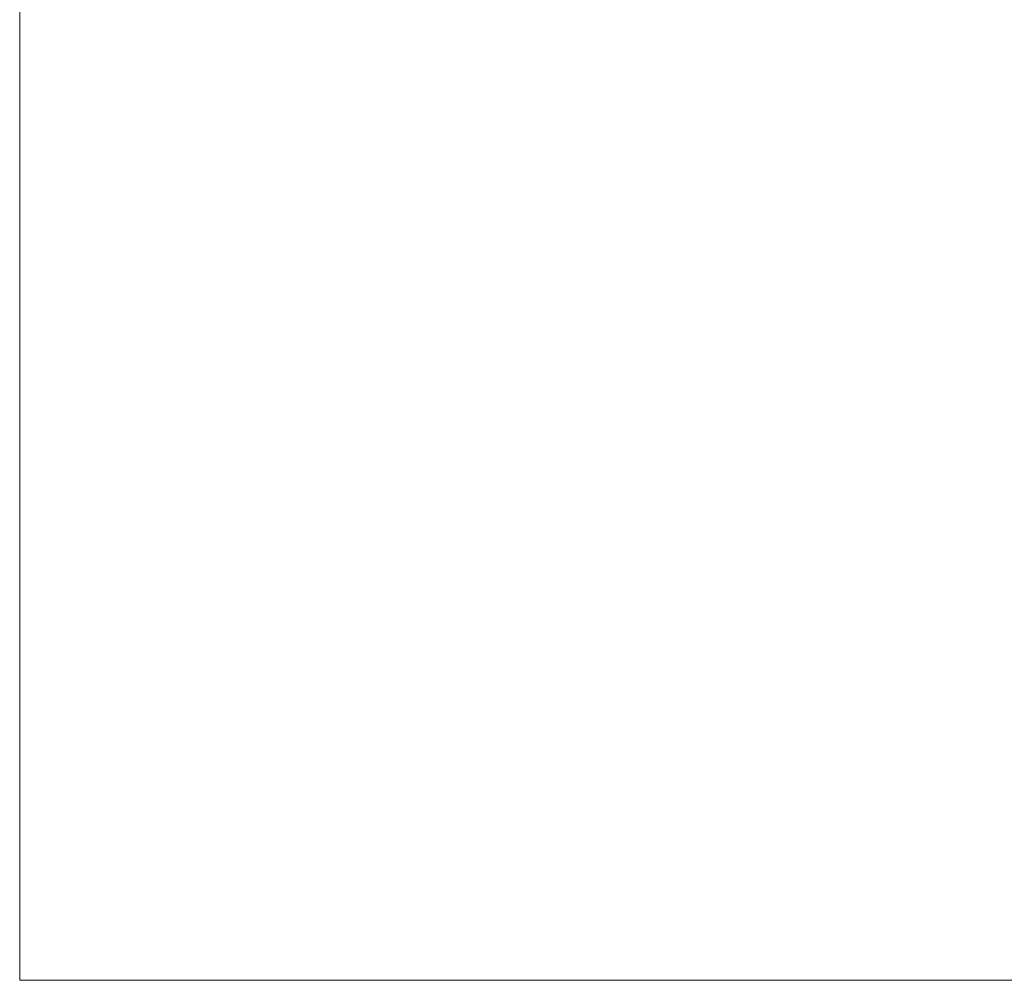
# Model space of a CAD drawing. Extents: x 5346 to 6510, y 24357 to 24612.
# Tile 1 of 18: x 5346 to 5420, y 24357 to 24429. Entities that reach past the tile are written whole.
import ezdxf
from ezdxf.enums import TextEntityAlignment as Align

# ---------------------------------------------------------------- set-up
doc = ezdxf.new("R2010")
doc.units = 0
doc.header["$MEASUREMENT"] = 0
doc.layers.add('B_ANNO_NOPLOT', color=47, linetype='Continuous', lineweight=18, plot=False)
doc.layers.add('B_ANNO_TEXT', color=7, linetype='Continuous', lineweight=18)
doc.styles.add('Annotative', font='calibri.ttf', dxfattribs={"height": 0.0625})

# ---------------------------------------------------------------- blocks, each defined once
blk = doc.blocks.new('*U139')
at = {"layer": 'B_ANNO_NOPLOT', "flags": 128}
blk.add_lwpolyline([(0, 0), (0, 252), (323.928, 252), (323.928, 238.855), (378, 238.855), (378, 40.5), (316.571, 40.5), (316.571, 0)], close=True, dxfattribs=at)
at = {"layer": 'B_ANNO_TEXT', "style": 'Annotative'}
for tag, p in [('NUMB', (319.797, 45.733, 0.842)), ('NAME', (326.372, 45.733, 0.842))]:
    blk.add_attdef(tag, text='', height=1.5, dxfattribs=at).set_placement(p, align=Align.MIDDLE_CENTER)

msp = doc.modelspace()

# ---------------------------------------------------------------- block references
msp.add_blockref('*U139', (5346.317, 24357.096))

doc.saveas('drawing.dxf')
